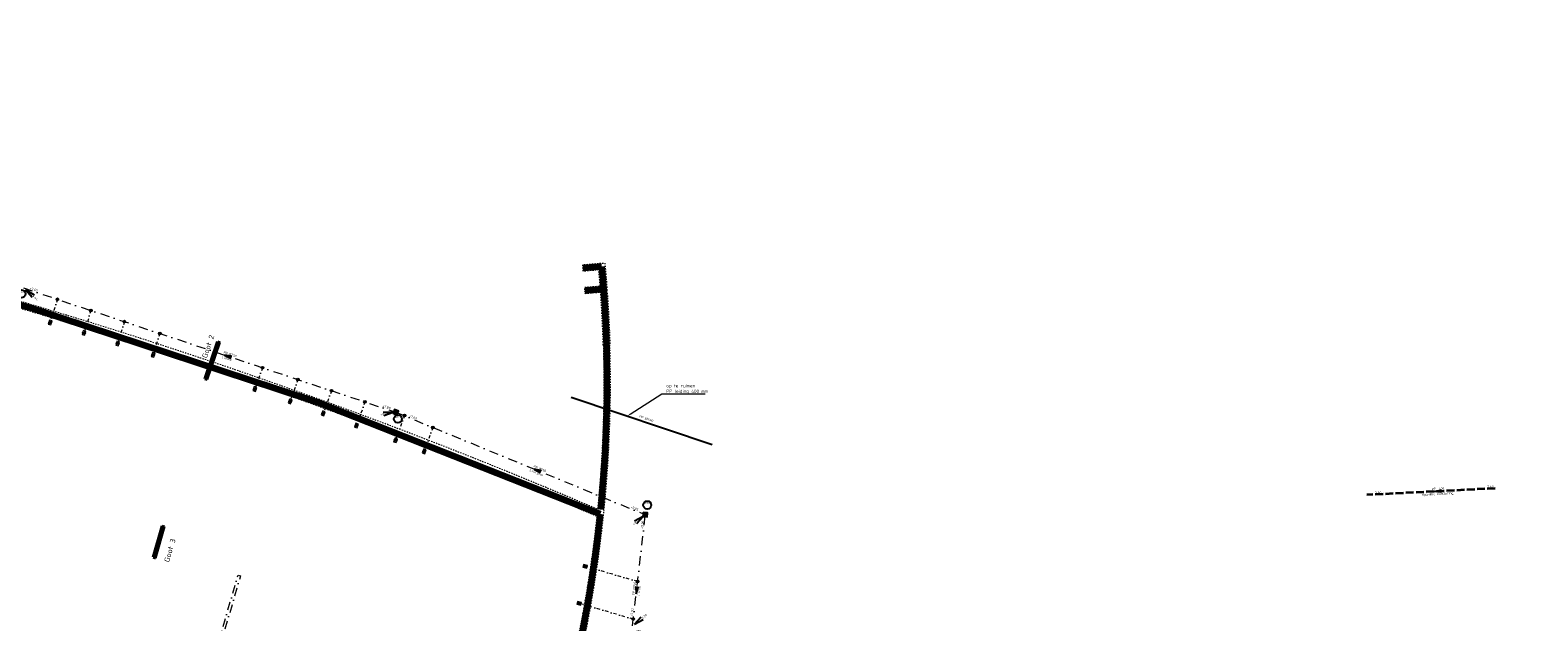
# Model space of a CAD drawing. Header units: metres. Extents: x 166295 to 169354, y 462100 to 463391.
# Tile 24 of 27: x 167630 to 167861, y 462832 to 462922. Entities that reach past the tile are written whole.
import ezdxf
from ezdxf import colors
from ezdxf.entities.mleader import LeaderData, LeaderLine
from ezdxf.enums import TextEntityAlignment as Align
from ezdxf.math import Vec2, Vec3

# ---------------------------------------------------------------- set-up
doc = ezdxf.new("R2010")
doc.units = ezdxf.units.M
doc.header["$LTSCALE"] = 0.2
for name, pattern in [('DASHDOT', [25.4, 12.7, -6.35, 0, -6.35]), ('NLCS-HIDDEN', [4, 2, -2]), ('RI-HWA_PE', [7.8, 6, -1.8]), ('RI-VWA_HUISAANSLUITING', [6.1, 2.5, -1.8, 0, -1.8]), ('RI-VWA_PE', [15, 7, -4, 0, -4])]:
    doc.linetypes.add(name, pattern=pattern)
for name, color, linetype, lineweight in [('B-WE-KL-MANTELBUIS-G', 7, 'DASHDOT', 18), ('B-WE-KL-TRACE_WENSTRACE-G', 8, 'NLCS-HIDDEN', 18), ('B-WE-KL-TRACE_WENSTRACE-G2', 252, 'Continuous', 35), ('B-WE-RI-HWA_STROOMRICHTING-S', 252, 'Continuous', 25), ('B-WE-RI-HWA_TRANSPORTLEIDING_PP_315-G', 252, 'RI-HWA_PE', 35), ('B-WE-RI-VWA_HUISAANSLUITING_PP_125-G', 252, 'RI-VWA_HUISAANSLUITING', 18), ('B-WE-RI-VWA_HULPSTUK-ONTSTOPPINGSSTUK_PP_125-S', 252, 'Continuous', 20), ('B-WE-RI-VWA_HULPSTUK_INLAAT-KNEVELINLAAT_250-125-G', 252, 'Continuous', 20), ('B-WE-RI-VWA_STROOMRICHTING-S', 252, 'Continuous', 25), ('B-WE-RI-VWA_TRANSPORTLEIDING_PE_250-G', 252, 'RI-VWA_PE', 18), ('N-WE-RI-HWA_GOOT_LIJNGOOT-G', 152, 'Continuous', 35), ('N-WE-RI-HWA_GOOT_LIJNGOOT-V rooster', 152, 'Continuous', 18), ('N-WE-RI-HWA_GOOT_ROOSTERGOOT-T18', 152, 'Continuous', 18), ('N-WE-RI-VWA_PUTNUMMER-S', 32, 'Continuous', 25), ('N-WE-RI-VWA_RIOOLPUT_INSPECTIEPUT-S', 32, 'Continuous', 25), ('V-WE-WH-DUIKER-G', 150, 'CONTINUOUS-V', 25), ('V-WE-WH-DUIKER-T18', 10, 'Continuous', 18), ('X-XX-AL-M', 7, 'Continuous', 18)]:
    doc.layers.add(name, color=color, linetype=linetype, lineweight=lineweight)
doc.styles.add('NLCS-ISO', font='NLCS-ISO.ttf')
doc.styles.add('NLCS-ISO-M200-T18', font='NLCS-ISO.ttf', dxfattribs={"height": 0.36})
doc.styles.add('NLCS-ISO-M200-T25', font='NLCS-ISO.ttf', dxfattribs={"height": 0.5})
doc.linetypes.add('CONTINUOUS-V', pattern='A,3.5,[24,NLCS.SHX,S=0.5,R=0,X=0,Y=0],3.5', length=7)
pattern_1 = [(162.7465468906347, (-94275.03884565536, 46351.59958833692), (-0.02825106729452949, -0.09096394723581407), []), (162.7465468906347, (-94275.0597499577, 46351.63932669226), (-0.02825106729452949, -0.09096394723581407), [])]
pattern_2 = [(165.1279438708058, (-76744.43136042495, 35819.28006490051), (-0.02444700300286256, -0.09205925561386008), []), (165.1279438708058, (-76744.45389785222, 35819.31890033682), (-0.02444700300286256, -0.09205925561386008), [])]

# ---------------------------------------------------------------- blocks, each defined once
blk = doc.blocks.new('*U59')
at = {"ltscale": 0.1}
blk.add_hatch(color=256, dxfattribs=at).paths.add_polyline_path([(-2.500000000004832, 0), (2.500000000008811, -0.8333333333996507), (2.500000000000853, 0.8333333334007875)])
at = {"ltscale": 0.1, "flags": 128}
blk.add_lwpolyline([(-2.500000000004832, 0), (2.500000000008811, -0.8333333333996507), (2.500000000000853, 0.8333333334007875)], close=True, dxfattribs=at)
at = {"ltscale": 0.1, "style": 'NLCS-ISO'}
for tag, p in [('MAT', (-0.5000000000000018, 0.5000000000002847)), ('BOBL', (-191.3664722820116, -3.239999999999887))]:
    blk.add_attdef(tag, text='', height=1.8, dxfattribs=at).set_placement(p, align=Align.BOTTOM_RIGHT)
for tag, p in [('DIA', (0.4999999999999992, 0.5000000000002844)), ('BOBR', (209.211861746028, -3.24))]:
    blk.add_attdef(tag, text='', height=1.8, dxfattribs=at).set_placement(p, align=Align.BOTTOM_LEFT)
at = {"ltscale": 0.1, "style": 'NLCS-ISO', "flags": 1}
blk.add_attdef('PUTNR-L', text='', height=1.8, dxfattribs=at).set_placement((-0.8215082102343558, -5.885126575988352), align=Align.BOTTOM_RIGHT)
at = {"ltscale": 0.1, "style": 'NLCS-ISO'}
blk.add_attdef('JVA', text='', height=1.8, dxfattribs=at).set_placement((-2.465190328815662e-32, -0.9999999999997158), align=Align.TOP_CENTER)
at = {"ltscale": 0.1, "style": 'NLCS-ISO', "flags": 1}
blk.add_attdef('PUTNR-L', text='', height=1.8, dxfattribs=at).set_placement((1.948397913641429, -5.769780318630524), align=Align.BOTTOM_LEFT)
blk = doc.blocks.new('SRI-HULP_INLAAT_125MM-SO')
h = blk.add_hatch(color=256)
h.dxf.hatch_style = 1
h.paths.add_polyline_path([(-0.7071067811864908, 0.7071067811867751, 0.1989123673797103), (-1.000000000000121, 0, 0.1989123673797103), (-0.7071067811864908, -0.7071067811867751), (0, -1.387778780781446e-17)])
h = blk.add_hatch(color=256)
h.dxf.hatch_style = 1
h.paths.add_polyline_path([(1.000000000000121, 0, 0.1989123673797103), (0.7071067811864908, 0.7071067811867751), (0, -1.387778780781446e-17), (0.7071067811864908, -0.7071067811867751, 0.1989123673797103)])
for p, q in [((-0.7071067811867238, 0.707106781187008), (0.7071067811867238, -0.707106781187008)), ((-0.7071067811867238, -0.707106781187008), (0.7071067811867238, 0.707106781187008))]:
    blk.add_line(p, q)
blk.add_circle((0, 0), 1.000000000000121)
blk = doc.blocks.new('SRI-HULP_ONTSTOP-SO')
at = {"ltscale": 0.1}
for points in [[(-0.8736528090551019, 0.5824352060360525, 0.1480687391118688), (-1.050000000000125, 2.273736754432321e-13, 0.1480687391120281), (-0.8736528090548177, -0.5824352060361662), (-5.115907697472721e-13, -3.410605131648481e-13)], [(-2.273736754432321e-13, -3.410605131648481e-13), (0.8736528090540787, -0.5824352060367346, 0.1480687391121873), (1.04999999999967, 2.273736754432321e-13, 0.1480687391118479), (0.8736528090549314, 0.5824352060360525)]]:
    blk.add_hatch(color=256, dxfattribs=at).paths.add_polyline_path(points)
for p, q in [((0.8736528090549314, 0.5824352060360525), (-0.8736528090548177, -0.5824352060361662)), ((-0.8736528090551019, 0.5824352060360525), (0.8736528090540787, -0.5824352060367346))]:
    blk.add_line(p, q, dxfattribs=at)
at = {"flags": 128}
blk.add_lwpolyline([(-1.575000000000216, -1.049999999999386), (1.574999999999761, -1.049999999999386), (1.574999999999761, 1.050000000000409), (-1.575000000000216, 1.050000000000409)], close=True, dxfattribs=at)
at = {"ltscale": 0.1}
blk.add_circle((-2.273736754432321e-13, 2.273736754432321e-13), 1.049999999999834, dxfattribs=at)
blk = doc.blocks.new('*U24')
at = {"ltscale": 0.1}
blk.add_hatch(color=256, dxfattribs=at).paths.add_polyline_path([(-2.500000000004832, 0), (2.500000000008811, -0.8333333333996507), (2.500000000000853, 0.8333333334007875)])
at = {"ltscale": 0.1, "flags": 128}
blk.add_lwpolyline([(-2.500000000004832, 0), (2.500000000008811, -0.8333333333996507), (2.500000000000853, 0.8333333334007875)], close=True, dxfattribs=at)
at = {"ltscale": 0.1, "style": 'NLCS-ISO'}
for tag, p in [('BOBL', (-153.5777021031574, 1.13686837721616e-13)), ('MAT', (-0.5, 0.5000000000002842))]:
    blk.add_attdef(tag, text='', height=1.8, dxfattribs=at).set_placement(p, align=Align.BOTTOM_RIGHT)
for tag, p in [('DIA', (0.5, 0.5000000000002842)), ('BOBR', (124.4748138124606, 0))]:
    blk.add_attdef(tag, text='', height=1.8, dxfattribs=at).set_placement(p, align=Align.BOTTOM_LEFT)
at = {"ltscale": 0.1, "style": 'NLCS-ISO', "flags": 1}
blk.add_attdef('PUTNR-L', text='', height=1.8, dxfattribs=at).set_placement((-0.8215082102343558, -5.885126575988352), align=Align.BOTTOM_RIGHT)
at = {"ltscale": 0.1, "style": 'NLCS-ISO'}
blk.add_attdef('JVA', text='', height=1.8, dxfattribs=at).set_placement((0, -0.9999999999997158), align=Align.TOP_CENTER)
at = {"ltscale": 0.1, "style": 'NLCS-ISO', "flags": 1}
blk.add_attdef('PUTNR-L', text='', height=1.8, dxfattribs=at).set_placement((1.948397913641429, -5.769780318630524), align=Align.BOTTOM_LEFT)
blk = doc.blocks.new('*U25')
at = {"ltscale": 0.1}
blk.add_hatch(color=256, dxfattribs=at).paths.add_polyline_path([(-2.500000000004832, 0), (2.500000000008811, -0.8333333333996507), (2.500000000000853, 0.8333333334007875)])
at = {"ltscale": 0.1, "flags": 128}
blk.add_lwpolyline([(-2.500000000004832, 0), (2.500000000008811, -0.8333333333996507), (2.500000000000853, 0.8333333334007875)], close=True, dxfattribs=at)
at = {"ltscale": 0.1, "style": 'NLCS-ISO'}
for tag, p in [('BOBL', (-100.0692685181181, 1.13686837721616e-13)), ('MAT', (-0.5, 0.5000000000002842))]:
    blk.add_attdef(tag, text='', height=1.8, dxfattribs=at).set_placement(p, align=Align.BOTTOM_RIGHT)
for tag, p in [('DIA', (0.5, 0.5000000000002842)), ('BOBR', (76.69029355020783, 0))]:
    blk.add_attdef(tag, text='', height=1.8, dxfattribs=at).set_placement(p, align=Align.BOTTOM_LEFT)
at = {"ltscale": 0.1, "style": 'NLCS-ISO', "flags": 1}
blk.add_attdef('PUTNR-L', text='', height=1.8, dxfattribs=at).set_placement((-0.8215082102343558, -5.885126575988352), align=Align.BOTTOM_RIGHT)
at = {"ltscale": 0.1, "style": 'NLCS-ISO'}
blk.add_attdef('JVA', text='', height=1.8, dxfattribs=at).set_placement((0, -0.9999999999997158), align=Align.TOP_CENTER)
at = {"ltscale": 0.1, "style": 'NLCS-ISO', "flags": 1}
blk.add_attdef('PUTNR-L', text='', height=1.8, dxfattribs=at).set_placement((1.948397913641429, -5.769780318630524), align=Align.BOTTOM_LEFT)
blk = doc.blocks.new('*U36')
at = {"ltscale": 0.1}
blk.add_hatch(color=256, dxfattribs=at).paths.add_polyline_path([(-2.500000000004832, 0), (2.500000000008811, -0.8333333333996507), (2.500000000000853, 0.8333333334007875)])
at = {"ltscale": 0.1, "flags": 128}
blk.add_lwpolyline([(-2.500000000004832, 0), (2.500000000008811, -0.8333333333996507), (2.500000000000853, 0.8333333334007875)], close=True, dxfattribs=at)
at = {"ltscale": 0.1, "style": 'NLCS-ISO'}
for tag, p in [('BOBL', (-13.77876636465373, 1.13686837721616e-13)), ('MAT', (-0.5, 0.5000000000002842))]:
    blk.add_attdef(tag, text='', height=1.8, dxfattribs=at).set_placement(p, align=Align.BOTTOM_RIGHT)
for tag, p in [('DIA', (0.5, 0.5000000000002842)), ('BOBR', (47.38918386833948, 0))]:
    blk.add_attdef(tag, text='', height=1.8, dxfattribs=at).set_placement(p, align=Align.BOTTOM_LEFT)
at = {"ltscale": 0.1, "style": 'NLCS-ISO', "flags": 1}
blk.add_attdef('PUTNR-L', text='', height=1.8, dxfattribs=at).set_placement((-0.8215082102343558, -5.885126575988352), align=Align.BOTTOM_RIGHT)
at = {"ltscale": 0.1, "style": 'NLCS-ISO'}
blk.add_attdef('JVA', text='', height=1.8, dxfattribs=at).set_placement((0, -0.9999999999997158), align=Align.TOP_CENTER)
at = {"ltscale": 0.1, "style": 'NLCS-ISO', "flags": 1}
blk.add_attdef('PUTNR-L', text='', height=1.8, dxfattribs=at).set_placement((1.948397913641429, -5.769780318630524), align=Align.BOTTOM_LEFT)
blk = doc.blocks.new('*U126')
for q in [(-9.577332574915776, -0.2952977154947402), (-9.174963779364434, -2.762705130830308)]:
    blk.add_line((-1.973925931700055, -0.3218950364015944), q)
blk.add_circle((1.631617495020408, -5.168121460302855), 3.090853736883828)
at = {"ltscale": 0.1, "style": 'NLCS-ISO'}
blk.add_attdef('PUTHGT', text='', height=1.8, rotation=9.261897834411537, dxfattribs=at).set_placement((-11.80739028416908, -1.953787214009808), align=Align.MIDDLE_LEFT)
blk.add_attdef('PUTNR', text='', height=1.8, dxfattribs=at).set_placement((1.631617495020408, -3.368121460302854), align=Align.MIDDLE_CENTER)
blk = doc.blocks.new('*U127')
for q in [(6.700480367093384, 6.849530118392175), (8.2442498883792, 4.883118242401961)]:
    blk.add_line((1.573129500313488, 1.235015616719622), q)
blk.add_circle((4.592509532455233, -7.213393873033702), 3.090853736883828)
at = {"ltscale": 0.1, "style": 'NLCS-ISO'}
blk.add_attdef('PUTHGT', text='', height=1.8, rotation=38.13436897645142, dxfattribs=at).set_placement((5.998323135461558, 4.744627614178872), align=Align.MIDDLE_LEFT)
blk.add_attdef('PUTNR', text='', height=1.8, dxfattribs=at).set_placement((4.592509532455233, -7.213393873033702), align=Align.MIDDLE_CENTER)
blk = doc.blocks.new('*U121')
for q in [(6.491204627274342, -7.048174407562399), (8.0934823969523, -5.129136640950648)]:
    blk.add_line((1.53523021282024, -1.281822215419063), q)
blk.add_circle((-1.689847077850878, -4.495840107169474), 3.090853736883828)
at = {"ltscale": 0.1, "style": 'NLCS-ISO'}
blk.add_attdef('PUTNR', text='', height=1.8, dxfattribs=at).set_placement((-1.689847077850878, -2.695840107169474), align=Align.MIDDLE_CENTER)
blk.add_attdef('PUTHGT', text='', height=1.8, rotation=320.1402078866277, dxfattribs=at).set_placement((5.852743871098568, -4.923084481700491), align=Align.MIDDLE_LEFT)
blk = doc.blocks.new('*U181')
for q in [(-8.2442498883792, -4.883118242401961), (-6.700480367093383, -6.849530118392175)]:
    blk.add_line((-1.573129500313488, -1.235015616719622), q)
blk.add_circle((1.424315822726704, 7.418502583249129), 3.090853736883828)
at = {"ltscale": 0.1, "style": 'NLCS-ISO'}
blk.add_attdef('PUTNR', text='', height=1.8, dxfattribs=at).set_placement((1.424315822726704, 9.21850258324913), align=Align.MIDDLE_CENTER)
blk.add_attdef('PUTHGT', text='', height=1.8, rotation=38.13436897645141, dxfattribs=at).set_placement((-9.396282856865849, -7.412261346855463), align=Align.MIDDLE_LEFT)
blk = doc.blocks.new('*U262')
at = {"ltscale": 0.1}
blk.add_hatch(color=256, dxfattribs=at).paths.add_polyline_path([(-2.500000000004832, 3.0616169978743e-16), (2.500000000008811, 0.8333333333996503), (2.500000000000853, -0.8333333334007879)])
at = {"ltscale": 0.1, "flags": 128}
blk.add_lwpolyline([(-2.500000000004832, 3.0616169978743e-16), (2.500000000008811, 0.8333333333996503), (2.500000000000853, -0.8333333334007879)], close=True, dxfattribs=at)
at = {"ltscale": 0.1, "style": 'NLCS-ISO'}
for tag, p in [('BOBL', (-42.88575784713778, 1.13686837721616e-13)), ('MAT', (-1, 0.5000000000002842))]:
    blk.add_attdef(tag, text='', height=1.8, dxfattribs=at).set_placement(p, align=Align.BOTTOM_RIGHT)
for tag, p in [('DIA', (1, 0.5000000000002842)), ('BOBR', (38.23912010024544, 0))]:
    blk.add_attdef(tag, text='', height=1.8, dxfattribs=at).set_placement(p, align=Align.BOTTOM_LEFT)
blk.add_attdef('JVA', text='', height=1.8, dxfattribs=at).set_placement((0, -0.9999999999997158), align=Align.TOP_CENTER)
blk = doc.blocks.new('Inspectieputdeksel 610x610')
h = blk.add_hatch()
h.set_pattern_fill('ANGLE', color=253, scale=0.2)
h.set_pattern_definition([(0, (0, 0), (0, 0.05500000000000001), [0.04000000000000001, -0.015]), (90, (0, 0), (-0.05500000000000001, 3.367778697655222e-18), [0.04000000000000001, -0.015])])
h.paths.add_polyline_path([(-0.3049999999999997, -0.3049999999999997), (0.3049999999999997, -0.3049999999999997), (0.3049999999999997, 0.3049999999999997), (-0.3049999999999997, 0.3049999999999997)])
blk.add_lwpolyline([(-0.3049999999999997, -0.3049999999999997), (0.3049999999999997, -0.3049999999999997), (0.3049999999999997, 0.3049999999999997), (-0.3049999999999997, 0.3049999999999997)], close=True)
blk.add_circle((0, 0), 0.26)

msp = doc.modelspace()

# ---------------------------------------------------------------- hatches: boundary and pattern name
at = {"layer": 'N-WE-RI-HWA_GOOT_LIJNGOOT-V rooster'}
h = msp.add_hatch(dxfattribs=at)
h.set_pattern_fill('ANSI32', color=256, scale=0.009999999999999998, angle=117.7465468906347)
h.set_pattern_definition(pattern_1)
h.paths.add_polyline_path([(167659.1399258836, 462873.2987605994), (167658.7703940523, 462873.4234451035), (167658.4506901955, 462872.4759275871), (167658.8202220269, 462872.3512430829)])
h = msp.add_hatch(dxfattribs=at)
h.set_pattern_fill('ANSI32', color=256, scale=0.009999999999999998, angle=117.7465468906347)
h.set_pattern_definition(pattern_1)
h.paths.add_polyline_path([(167659.4596297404, 462874.2462781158), (167659.0900979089, 462874.37096262), (167658.7703940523, 462873.4234451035), (167659.1399258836, 462873.2987605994)])
h = msp.add_hatch(dxfattribs=at)
h.set_pattern_fill('ANSI32', color=256, scale=0.009999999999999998, angle=117.7465468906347)
h.set_pattern_definition(pattern_1)
h.paths.add_polyline_path([(167658.5005181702, 462871.4037255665), (167658.1309863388, 462871.5284100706), (167657.8112824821, 462870.5808925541), (167658.1808143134, 462870.45620805)])
h = msp.add_hatch(dxfattribs=at)
h.set_pattern_fill('ANSI32', color=256, scale=0.009999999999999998, angle=117.7465468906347)
h.set_pattern_definition(pattern_1)
h.paths.add_polyline_path([(167658.8202220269, 462872.3512430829), (167658.4506901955, 462872.4759275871), (167658.1309863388, 462871.5284100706), (167658.5005181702, 462871.4037255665)])
h = msp.add_hatch(dxfattribs=at)
h.set_pattern_fill('ANSI32', color=256, scale=0.009999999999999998, angle=117.7465468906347)
h.set_pattern_definition(pattern_1)
h.paths.add_polyline_path([(167658.1808143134, 462870.45620805), (167657.8112824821, 462870.5808925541), (167657.4915786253, 462869.6333750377), (167657.8611104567, 462869.5086905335)])
h = msp.add_hatch(dxfattribs=at)
h.set_pattern_fill('ANSI32', color=256, scale=0.009999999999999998, angle=120.1279438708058)
h.set_pattern_definition(pattern_2)
h.paths.add_polyline_path([(167650.1892240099, 462843.1979948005), (167649.8148305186, 462843.3072171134), (167649.534773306, 462842.3472338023), (167649.9091667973, 462842.2380114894)])
h = msp.add_hatch(dxfattribs=at)
h.set_pattern_fill('ANSI32', color=256, scale=0.009999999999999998, angle=120.1279438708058)
h.set_pattern_definition(pattern_2)
h.paths.add_polyline_path([(167650.4692812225, 462844.1579781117), (167650.0948877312, 462844.2672004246), (167649.8148305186, 462843.3072171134), (167650.1892240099, 462843.1979948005)])
h = msp.add_hatch(dxfattribs=at)
h.set_pattern_fill('ANSI32', color=256, scale=0.009999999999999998, angle=120.1279438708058)
h.set_pattern_definition(pattern_2)
h.paths.add_polyline_path([(167650.7493384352, 462845.1179614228), (167650.3749449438, 462845.2271837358), (167650.0948877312, 462844.2672004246), (167650.4692812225, 462844.1579781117)])

# ---------------------------------------------------------------- linework, layer by layer
at = {"layer": 'B-WE-KL-MANTELBUIS-G', "ltscale": 0.5, "flags": 128}
msp.add_lwpolyline([(167657.0044733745, 462820.6800508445), (167662.2550953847, 462838.678192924), (167662.6390887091, 462838.5661700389), (167657.388466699, 462820.5680279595)], close=True, dxfattribs=at)
at = {"layer": 'B-WE-KL-TRACE_WENSTRACE-G', "ltscale": 0.5, "flags": 128}
for points in [[(167410.6650718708, 462818.3592539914), (167410.8315606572, 462817.3732106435), (167412.845886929, 462817.7133201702), (167420.873697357, 462815.0065535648), (167422.3219509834, 462814.5182405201, 0.09444567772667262), (167433.0421417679, 462813.041734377, -0.001561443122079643), (167438.2130450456, 462813.2918887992, -0.03151026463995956), (167534.7720763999, 462811.6886145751, -0.02225016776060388), (167602.4734430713, 462803.2438039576, 0.04121191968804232), (167606.4412021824, 462802.9008894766, 0.04101338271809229), (167610.3925346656, 462803.2103045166), (167613.7200965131, 462803.7641914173), (167607.6358939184, 462769.5208694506, 0.03697781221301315), (167499.7675601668, 462781.3576467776, 0.0239721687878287), (167490.8701120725, 462781.2458816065, 0.01276167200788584), (167481.3180008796, 462780.4221961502, -0.001382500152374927), (167480.1517472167, 462780.2948343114, -0.01500998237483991), (167467.4538975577, 462779.3280351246, -0.007234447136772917), (167461.3181135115, 462779.1346581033, 0.007721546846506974), (167438.7023777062, 462778.3998409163, 0.003041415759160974), (167429.802182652, 462777.9187128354), (167423.8062991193, 462773.5783567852, 0.07767380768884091), (167422.2718883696, 462772.0555087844), (167419.9502115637, 462771.6623409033), (167420.1171808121, 462770.6763787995), (167422.8558771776, 462771.1401674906, -0.0941133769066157), (167424.392676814, 462772.7683190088), (167430.1526939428, 462776.9379338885, -0.002941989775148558), (167438.7502821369, 462777.4009889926, -0.007721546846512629), (167461.335149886, 462778.1348032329, 0.00723444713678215), (167467.4998558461, 462778.3290917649, 0.01500998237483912), (167480.2575586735, 462779.3004481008, 0.001382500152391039), (167481.4293096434, 462779.4284102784, -0.01276167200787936), (167490.9305711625, 462780.2477109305, -0.0239721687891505), (167499.7321932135, 462780.358272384, -0.03294077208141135), (167595.8021163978, 462770.5995577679), (167586.8417417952, 462720.168463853, 0.05506159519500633), (167487.372416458, 462726.2654421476), (167472.5001605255, 462725.5391942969), (167455.8347042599, 462724.7253801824), (167455.8834785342, 462723.7265703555), (167472.9626553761, 462724.560587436), (167487.4211907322, 462725.2666323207, -0.05506302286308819), (167586.6738872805, 462719.1826487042), (167583.2355711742, 462699.3105586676, 0.0342056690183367), (167518.4159504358, 462704.6717789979), (167518.3156469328, 462704.5757524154, 0.01620695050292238), (167490.3384025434, 462704.2397624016), (167475.1043954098, 462703.5003440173), (167474.7855313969, 462676.9900938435), (167469.7861221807, 462677.0514365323), (167469.7738531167, 462676.0515118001), (167474.7733692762, 462675.9901677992), (167513.5175865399, 462675.5230555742), (167512.4419340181, 462643.913577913), (167472.8932938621, 462644.3892724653), (167472.8812666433, 462643.3893447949), (167515.6061671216, 462642.8754459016, -0.0279587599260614), (167510.7128068, 462604.7942822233), (167507.1208654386, 462604.852856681), (167506.5811693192, 462571.7572568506), (167454.4887013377, 462572.6067384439), (167455.1290405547, 462611.9019755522), (167454.1291733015, 462611.9182689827), (167453.4725408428, 462571.6231762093), (167507.5647313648, 462570.7410847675), (167508.1044274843, 462603.8366845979), (167511.5405375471, 462603.7806513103, 0.02861611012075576), (167516.6078841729, 462642.8633971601), (167527.4658491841, 462642.7327965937, -0.01284816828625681), (167525.7226909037, 462624.5532080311, -0.01549334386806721), (167522.3824006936, 462602.7867264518), (167521.8375361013, 462599.8468507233), (167517.0415756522, 462573.9697283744), (167535.4037581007, 462568.6863826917, 0.006774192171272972), (167548.3311898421, 462565.1556943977, 0.02733187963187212), (167601.3019537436, 462554.5053427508), (167584.5661018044, 462534.137168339), (167585.3387377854, 462533.5023190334), (167602.4580070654, 462554.3371270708), (167683.7486810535, 462543.0141675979), (167721.6609595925, 462537.7333749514), (167728.7972181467, 462551.1067466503), (167748.5125073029, 462548.3606085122), (167748.6504651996, 462549.3510466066), (167729.2987120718, 462552.046547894), (167736.9936008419, 462566.4667944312), (167738.6882005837, 462590.2105341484), (167739.8855045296, 462606.9864562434), (167749.7732976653, 462606.2807606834), (167757.9284266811, 462605.698726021), (167760.8571621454, 462611.1871857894), (167770.6073077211, 462629.4589902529), (167789.5822062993, 462625.2777764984), (167789.7973987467, 462626.2543481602), (167771.0962357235, 462630.3752429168), (167774.9170004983, 462637.535368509), (167785.9320102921, 462658.1775326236), (167786.9239321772, 462660.0363974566, 0.005181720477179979), (167805.9567630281, 462655.9741381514), (167806.1553498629, 462656.9542214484, -0.005108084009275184), (167787.4123696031, 462660.9517307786), (167819.5916040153, 462721.2557205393, 0.22308673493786), (167821.9338424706, 462724.9842936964, 0.003247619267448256), (167821.9737516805, 462725.3285703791, 0.1334287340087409), (167819.7948477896, 462739.1482945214), (167806.8577486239, 462767.9886396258, 0.06134239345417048), (167794.6219235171, 462788.207991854), (167807.8810033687, 462804.3448011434, -0.179073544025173), (167839.3749796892, 462822.7381416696), (168165.7408860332, 462880.1736369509), (168165.5675645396, 462881.1585022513), (167839.2016581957, 462823.72300697, 0.1790735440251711), (167807.1083673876, 462804.9796504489), (167793.9852394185, 462789.0082998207, 0.05365254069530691), (167779.3689052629, 462803.6505555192, 0.09357673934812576), (167747.7580446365, 462820.6119104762, 0.00550491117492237), (167745.7211176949, 462821.2305344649), (167725.9765075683, 462826.9904111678), (167715.4607703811, 462830.0790474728, 0.02371252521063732), (167718.1987352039, 462848.320271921, 0.03288304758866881), (167719.1144852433, 462873.8697552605), (167718.1149326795, 462873.8398441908, -0.03247746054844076), (167717.235445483, 462848.7337945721, 0.04360511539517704), (167585.81614665, 462891.946216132, 0.008075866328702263), (167560.7351838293, 462897.4067423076), (167560.935868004, 462897.9334191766), (167569.9753439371, 462921.6566793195), (167569.0408829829, 462922.0127449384), (167560.7261148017, 462900.1914125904, 0.03618447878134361), (167447.143091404, 462914.4182509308), (167447.0908465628, 462913.4196166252, -0.0361310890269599), (167560.3650124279, 462899.2437331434), (167560.0014070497, 462898.2894847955), (167548.4489479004, 462867.9711349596, 0.0009685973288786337), (167548.0987419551, 462867.0362900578, 0.01383445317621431), (167543.5008326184, 462853.5627117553), (167531.3898990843, 462858.1390204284, 0.06549704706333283), (167506.1705512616, 462864.0565634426), (167478.3269906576, 462866.840854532), (167477.2764349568, 462868.1248610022), (167450.3903603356, 462870.813405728), (167450.2908589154, 462869.818368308), (167476.7647755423, 462867.1710384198), (167477.815331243, 462865.8870319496), (167506.0710498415, 462863.0615260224, -0.06549704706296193), (167531.036426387, 462857.2035755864), (167543.2054628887, 462852.6053117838, 0.004912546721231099), (167541.7718765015, 462847.7566445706, 0.009100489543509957), (167539.3780714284, 462838.7354266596, 0.02584144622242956), (167534.3886129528, 462812.7222395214, 0.02828523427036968), (167447.5924202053, 462814.6704529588), (167447.4450646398, 462827.6632993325), (167445.1452216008, 462827.6364174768), (167445.1569093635, 462826.6364857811), (167446.4564734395, 462826.6516758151), (167446.5927501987, 462814.6356858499, 0.002744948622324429), (167438.1678437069, 462814.2908666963, 0.001561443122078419), (167432.9907019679, 462814.0404104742, -0.09444567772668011), (167422.641452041, 462815.4658264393), (167421.1931984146, 462815.954139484), (167412.9272259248, 462818.7412080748)], [(167570.5510425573, 462836.0496190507), (167579.1084341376, 462865.382743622), (167586.5104652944, 462890.755510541, -0.04340431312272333), (167717.1281014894, 462847.6917851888, -0.02839377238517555), (167713.5819383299, 462826.0117353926, -0.02136200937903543), (167709.3055886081, 462810.0408555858, -0.005082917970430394), (167708.0880939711, 462806.2982004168), (167676.6367523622, 462815.473542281), (167644.1784794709, 462824.942637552), (167606.371659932, 462830.6281454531), (167574.2181074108, 462835.4634973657, -0.004614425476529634)]]:
    msp.add_lwpolyline(points, format="xyb", close=True, dxfattribs=at)
for points in [[(167718.7022731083, 462881.9797814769), (167715.3352939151, 462881.6990305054), (167715.2521986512, 462882.6955721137), (167717.6315543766, 462882.8939714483, 0.003164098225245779), (167717.4282263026, 462885.3355196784), (167715.0486152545, 462885.1370990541), (167714.9655199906, 462886.1336406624), (167718.3329605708, 462886.414430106, -0.005732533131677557), (167718.703103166, 462881.9682119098)], [(167718.1149326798, 462873.8398441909, 0.01041959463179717), (167717.7056647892, 462881.8966806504), (167718.7022730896, 462881.9797814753, -0.01043449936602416), (167719.1144852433, 462873.8697552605)]]:
    msp.add_lwpolyline(points, format="xyb", dxfattribs=at)
at = {"layer": 'B-WE-KL-TRACE_WENSTRACE-G2', "const_width": 1, "flags": 128}
for points in [[(167786.6620252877, 462660.6076433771), (167819.2134690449, 462721.6091546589, 0.2302295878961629), (167821.4375528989, 462725.0450938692, 0.003247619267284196), (167821.476714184, 462725.3829185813, 0.1334287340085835), (167819.3386443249, 462738.9436523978), (167806.4015451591, 462767.7839975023, 0.06239103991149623), (167793.9797993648, 462788.2140905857, 0.05525712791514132), (167779.0548658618, 462803.2614806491, 0.0935767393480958), (167747.6074871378, 462820.135116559, 0.005504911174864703), (167745.5810945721, 462820.7505412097), (167725.8360430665, 462826.5105466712), (167714.8806375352, 462829.728320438, 0.02382887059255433), (167717.6637630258, 462848.0059732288, 0.04381970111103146), (167585.7019037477, 462891.4594425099, 0.008261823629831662)], [(167786.6620252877, 462660.6076433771), (167819.2134690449, 462721.6091546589, 0.2302295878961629), (167821.4375528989, 462725.0450938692, 0.003247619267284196), (167821.476714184, 462725.3829185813, 0.1334287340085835), (167819.3386443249, 462738.9436523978), (167806.4015451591, 462767.7839975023, 0.06239103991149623), (167793.9797993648, 462788.2140905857, 0.05525712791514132), (167779.0548658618, 462803.2614806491, 0.0935767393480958), (167747.6074871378, 462820.135116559, 0.005504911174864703), (167745.5810945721, 462820.7505412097), (167725.8360430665, 462826.5105466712), (167714.8806375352, 462829.728320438, 0.02382887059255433), (167717.6637630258, 462848.0059732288, 0.04381970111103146), (167585.7019037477, 462891.4594425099, 0.008261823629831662)], [(167715.0070676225, 462885.6353698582), (167717.8805934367, 462885.8749748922, -0.004253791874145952), (167718.15002967, 462882.6706352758, -0.000976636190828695)], [(167718.6147089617, 462873.8547997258, 0.01137316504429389), (167718.15002967, 462882.6706352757, 0.01137316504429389)], [(167718.6147089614, 462873.8547997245, -0.03247746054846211), (167717.7329501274, 462848.6839034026, -0.03247746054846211)]]:
    msp.add_lwpolyline(points, format="xyb", dxfattribs=at)
msp.add_lwpolyline([(167715.2937462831, 462882.1973013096), (167718.6681230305, 462882.4476758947)], dxfattribs=at)
at = {"layer": 'B-WE-RI-HWA_TRANSPORTLEIDING_PP_315-G'}
msp.add_lwpolyline([(167854.5038287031, 462851.9289079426), (167834.8540456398, 462850.9197225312)], dxfattribs=at)
at = {"layer": 'B-WE-RI-VWA_HUISAANSLUITING_PP_125-G'}
for points in [[(167634.6290016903, 462880.8532802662), (167633.5295548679, 462877.2911966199)], [(167639.7526781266, 462879.1436159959), (167638.6935021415, 462875.7120053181)], [(167644.8763545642, 462877.4339517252), (167643.8466024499, 462874.0976710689)], [(167650.2844545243, 462875.6293812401), (167649.2739917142, 462872.3555957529)], [(167666.0015361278, 462870.3849179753), (167664.8291175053, 462867.1223844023)], [(167671.416085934, 462868.5781953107), (167670.2119676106, 462865.227449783)], [(167676.5397904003, 462866.8685216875), (167675.2928839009, 462863.3987078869)], [(167681.6634948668, 462865.1588480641), (167680.3613618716, 462861.5353534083)], [(167687.7182707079, 462863.0831390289), (167686.3584793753, 462859.2991963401)], [(167692.0485537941, 462861.2547660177), (167690.7347373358, 462857.598759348)], [(167723.3597089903, 462837.6769480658), (167715.351927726, 462840.0130687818)], [(167722.6921894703, 462831.9340812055), (167714.4320952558, 462834.3438095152)]]:
    msp.add_lwpolyline(points, dxfattribs=at)
at = {"layer": 'B-WE-RI-VWA_TRANSPORTLEIDING_PE_250-G', "flags": 128}
for points in [[(167629.4483186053, 462882.5819664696), (167686.3738321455, 462863.5871064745)], [(167686.3738321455, 462863.5871064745), (167724.547684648, 462847.8974522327)], [(167722.5743671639, 462830.9204212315), (167724.547684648, 462847.8974522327)]]:
    msp.add_lwpolyline(points, dxfattribs=at)
at = {"layer": 'N-WE-RI-HWA_GOOT_LIJNGOOT-G'}
for points in [[(167657.1718747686, 462868.6858575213), (167659.090097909, 462874.37096262)], [(167657.5414066, 462868.5611730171), (167659.4596297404, 462874.2462781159)], [(167658.7703940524, 462873.4234451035), (167659.1399258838, 462873.2987605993)], [(167659.0900979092, 462874.37096262), (167659.4596297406, 462874.2462781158)], [(167658.1309863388, 462871.5284100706), (167658.5005181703, 462871.4037255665)], [(167658.4506901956, 462872.475927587), (167658.8202220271, 462872.3512430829)], [(167657.1718747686, 462868.6858575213), (167657.5414066, 462868.5611730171)], [(167657.4915786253, 462869.6333750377), (167657.8611104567, 462869.5086905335)], [(167657.8112824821, 462870.5808925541), (167658.1808143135, 462870.45620805)], [(167649.2547160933, 462841.3872504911), (167650.6550021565, 462846.1871670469)], [(167649.6291095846, 462841.2780281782), (167651.0293956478, 462846.077944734)], [(167650.6550021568, 462846.1871670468), (167651.0293956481, 462846.0779447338)], [(167649.8148305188, 462843.3072171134), (167650.1892240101, 462843.1979948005)], [(167650.0948877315, 462844.2672004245), (167650.4692812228, 462844.1579781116)], [(167650.3749449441, 462845.2271837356), (167650.7493384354, 462845.1179614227)], [(167649.2547160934, 462841.3872504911), (167649.6291095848, 462841.2780281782)], [(167649.5347733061, 462842.3472338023), (167649.9091667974, 462842.2380114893)]]:
    msp.add_lwpolyline(points, dxfattribs=at)
at = {"layer": 'V-WE-WH-DUIKER-G', "flags": 128}
msp.add_lwpolyline([(167713.1935508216, 462865.8853799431), (167734.7640043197, 462858.657854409)], dxfattribs=at)

# ---------------------------------------------------------------- block references
at = {"layer": 'B-WE-RI-HWA_STROOMRICHTING-S', "xscale": 0.1999999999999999, "yscale": 0.1999999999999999, "zscale": 0.1999999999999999, "rotation": 2.940048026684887}
msp.add_blockref('*U262', (167845.6829323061, 462851.4758790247), dxfattribs=at).add_auto_attribs({'MAT': 'PP', 'DIA': '400', 'JVA': 'tijdelijke ontsluiting', 'BOBL': '7,60', 'BOBR': '7,60'})
at = {"layer": 'B-WE-RI-VWA_HULPSTUK-ONTSTOPPINGSSTUK_PP_125-S', "xscale": 0.2, "yscale": 0.2, "zscale": 0.2}
for p, rotation in [((167633.5295548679, 462877.29119662), 72.84701594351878), ((167638.6935021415, 462875.7120053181), 72.84701594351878), ((167643.8466024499, 462874.0976710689), 72.84701594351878), ((167649.2739917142, 462872.3555957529), 72.84701594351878), ((167664.8291175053, 462867.1223844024), 70.2336771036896), ((167670.2119676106, 462865.2274497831), 70.2336771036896), ((167675.2928839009, 462863.3987078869), 70.2336771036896), ((167680.3613618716, 462861.5353534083), 70.2336771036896), ((167686.3584793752, 462859.2991963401), 70.2336771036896), ((167690.7347373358, 462857.5987593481), 70.2336771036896), ((167715.3519277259, 462840.0130687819), 343.7363806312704), ((167714.4320952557, 462834.3438095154), 343.7363806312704)]:
    msp.add_blockref('SRI-HULP_ONTSTOP-SO', p, dxfattribs=dict(at, rotation=rotation))
at = {"layer": 'B-WE-RI-VWA_HULPSTUK_INLAAT-KNEVELINLAAT_250-125-G', "xscale": 0.1999999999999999, "yscale": 0.1999999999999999, "zscale": 0.1999999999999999, "rotation": 87.33560496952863}
for p in [(167634.6290016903, 462880.8532802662), (167639.7526781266, 462879.1436159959), (167644.8763545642, 462877.4339517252), (167650.2844545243, 462875.6293812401), (167666.0015361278, 462870.3849179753), (167671.416085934, 462868.5781953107), (167676.5397904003, 462866.8685216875), (167681.6634948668, 462865.1588480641), (167687.7182707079, 462863.0831390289), (167692.0485537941, 462861.2547660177), (167723.3597089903, 462837.6769480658), (167722.6938359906, 462831.948246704)]:
    msp.add_blockref('SRI-HULP_INLAAT_125MM-SO', p, dxfattribs=at)
at = {"layer": 'B-WE-RI-VWA_STROOMRICHTING-S'}
for name, p, xscale, yscale, zscale, rotation, values in [('*U24', (167660.6640406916, 462872.1659291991), 0.2, 0.2, 0.2, 341.5472178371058, {'MAT': 'PP', 'DIA': '%%c250', 'JVA': 'L=60m', 'BOBL': '+7.65', 'BOBR': '+7.89'}), ('*U25', (167708.0170846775, 462854.6916158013), 0.2, 0.2, 0.2, 337.6570797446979, {'MAT': 'PP', 'DIA': '%%c250', 'JVA': 'L=41,25m', 'BOBL': '+7.89', 'BOBR': '+8.05'}), ('*U36', (167723.1999552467, 462836.3025395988), 0.2000000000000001, 0.2000000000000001, 0.2000000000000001, 83.3700024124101, {'MAT': 'PP', 'DIA': '%%c250', 'JVA': 'L=17m', 'BOBL': '+7.93', 'BOBR': '+8.00'}), ('*U59', (167871.0031805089, 462833.1779926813), 0.2000000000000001, 0.2000000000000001, 0.2000000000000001, 9.980994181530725, {'MAT': 'GVK', 'DIA': '%%C1000', 'BOBL': '5.46', 'BOBR': '5.54', 'JVA': 'L=85m'})]:
    msp.add_blockref(name, p, dxfattribs=dict(at, xscale=xscale, yscale=yscale, zscale=zscale, rotation=rotation)).add_auto_attribs(values)
at = {"layer": 'N-WE-RI-VWA_PUTNUMMER-S', "xscale": 0.2, "yscale": 0.2, "zscale": 0.2}
for name, p, values in [('*U121', (167629.4483186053, 462882.5819664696), {'PUTNR': '20632', 'PUTHGT': '+9.44'}), ('*U126', (167686.3738321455, 462863.5871064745), {'PUTNR': '20631', 'PUTHGT': '+9.44'}), ('*U181', (167724.547684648, 462847.8974522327), {'PUTNR': '20630', 'PUTHGT': '+9.40'}), ('*U127', (167722.5743671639, 462830.9204212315), {'PUTNR': '20629', 'PUTHGT': '+9.70'})]:
    msp.add_blockref(name, p, dxfattribs=at).add_auto_attribs(values)
at = {"layer": 'N-WE-RI-VWA_RIOOLPUT_INSPECTIEPUT-S'}
for p, rotation in [((167686.3738321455, 462863.5871064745), 337.6570797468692), ((167724.5513104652, 462847.9286462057), 356.1446393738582)]:
    msp.add_blockref('Inspectieputdeksel 610x610', p, dxfattribs=dict(at, rotation=rotation))

# ---------------------------------------------------------------- texts
at = {"layer": 'N-WE-RI-HWA_GOOT_ROOSTERGOOT-T18', "style": 'NLCS-ISO-M200-T18'}
for s, rotation, p in [('Goot 2', 71.35498365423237, (167657.4710219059, 462871.7666841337)), ('Goot 3', 73.73638063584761, (167651.70114379, 462840.5647998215))]:
    msp.add_text(s, height=0.8, rotation=rotation, dxfattribs=at).set_placement(p)
at = {"layer": 'V-WE-WH-DUIKER-T18', "insert": (167723.6801601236, 462863.1387134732), "char_height": 0.36, "attachment_point": 1, "rotation": 341.4757507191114, "style": 'NLCS-ISO-M200-T18'}
msp.add_mtext_dynamic_manual_height_columns('PP ∅400', width=4.385706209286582, gutter_width=1.8, heights=[0.6980890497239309], dxfattribs=at)

# ---------------------------------------------------------------- leaders
at = {"layer": 'X-XX-AL-M'}
ml = msp.add_multileader_mtext('Standard', dxfattribs=at)
ml.set_content('op te ruimen \\PPP leiding 400 mm', color=256, style='NLCS-ISO-M200-T25')
ml.set_leader_properties(color=256, linetype='ByLayer', lineweight=-1)
ml.build(insert=Vec2(0, 0))
ml.multileader.update_dxf_attribs({"text_left_attachment_type": 5, "text_right_attachment_type": 5, "dogleg_length": 0.5, "arrow_head_size": 0.5})
ctx = ml.context
ctx.base_point, ctx.char_height, ctx.arrow_head_size, ctx.landing_gap_size, ctx.plane_origin = Vec3(167727.5717682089, 462866.3893101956), 0.5, 0.5, 0.18, Vec3(167740.5812224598, 462860.9795245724)
ctx.left_attachment, ctx.right_attachment = 5, 5
notes = []
notes.append((ctx, [(0, (1, 1, 0), (167727.0717682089, 462866.3893101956), (1, 0), 0.5, [(0, [(167721.8033116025, 462863.0005418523)], 0, [])])]))
ctx.mtext.insert, ctx.mtext.width, ctx.mtext.flow_direction = Vec3(167727.7517682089, 462867.8726435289), 6.242459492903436, 5
for ctx, leaders in notes:
    for number, flags, end, landing, length, lines in leaders:
        leader = LeaderData()
        leader.index, (leader.has_last_leader_line, leader.has_dogleg_vector, leader.attachment_direction) = number, flags
        leader.last_leader_point, leader.dogleg_vector, leader.dogleg_length = Vec3(end), Vec3(landing), length
        for number, points, colour, breaks in lines:
            line = LeaderLine()
            line.index, line.vertices, line.color, line.breaks = number, Vec3.list(points), colors.encode_raw_color(colour), breaks
            leader.lines.append(line)
        ctx.leaders.append(leader)

doc.saveas('drawing.dxf')
